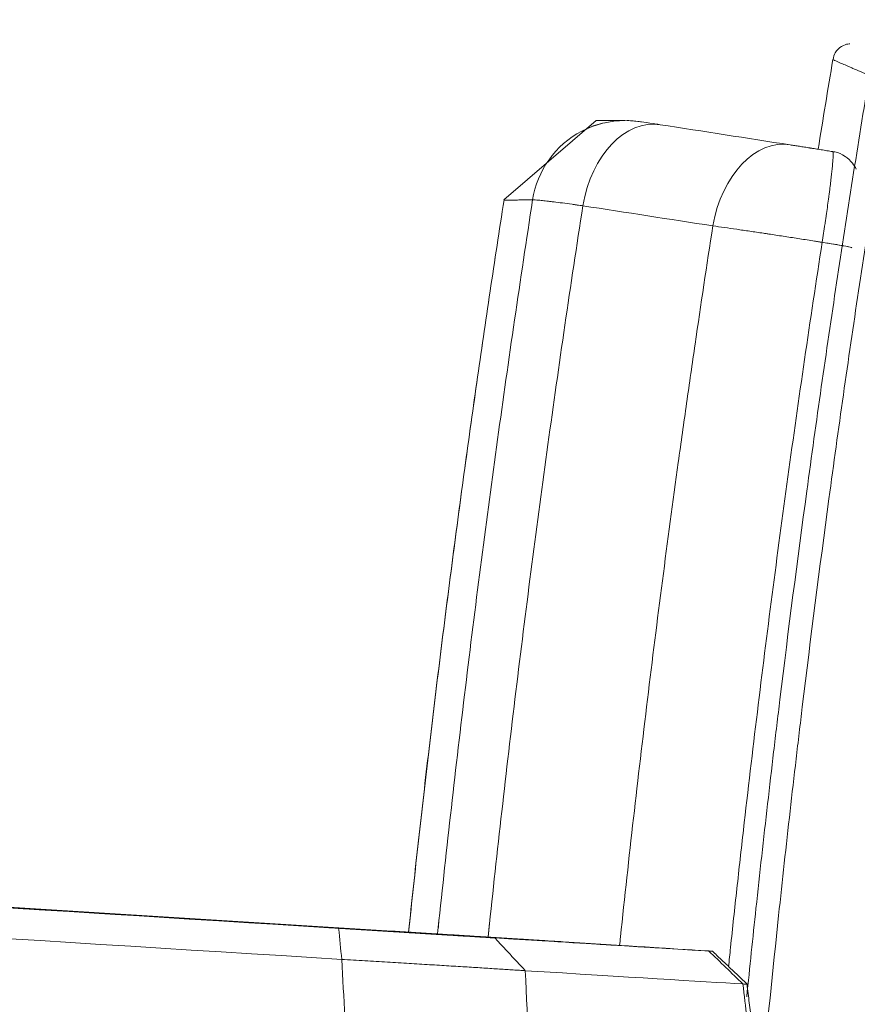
# Model space of a CAD drawing. Header units: millimetres. Extents: x 0 to 594, y 0 to 420.
# Tile 56 of 256: x 187.43 to 194.13, y 171.15 to 179.02. Entities that reach past the tile are written whole.
import ezdxf

# ---------------------------------------------------------------- set-up
doc = ezdxf.new("R2010")
doc.units = ezdxf.units.MM
doc.layers.add('1', color=7, linetype='Continuous', true_color=0xffffff)
doc.styles.add('Arial', font='txt')
doc.dimstyles.get("Standard").update_dxf_attribs({"dimtxt": 0.18, "dimasz": 0.18, "dimexe": 0.18, "dimexo": 0.0625, "dimgap": 0.09, "dimtad": 0, "dimtih": 1, "dimtoh": 1, "dimdec": 4, "dimzin": 0, "dimdsep": 46, "dimtxsty": 'Standard', "dimcen": 0.09, "dimadec": 0, "dimazin": 0, "dimtfac": 1, "dimtdec": 4, "dimtofl": 0, "dimtmove": 0, "dimatfit": 3, "dimfxl": 0, "dimtolj": 1, "dimtzin": 0, "dimarcsym": 0})

# ---------------------------------------------------------------- blocks, each defined once
blk = doc.blocks.new('_U10')
at = {"layer": '1', "color": 18, "lineweight": 18}
for p, q in [((202.0973, 198.4427), (40.2436, 198.4427)), ((42.2436, 198.4427), (42.2436, 169.9126)), ((42.2436, 127.4368), (42.2436, 157.7463)), ((257.5135, 127.4368), (40.2436, 127.4368))]:
    blk.add_line(p, q, dxfattribs=at)
at = {"layer": '1', "color": 18}
for points in [[(42.2436, 198.4427), (43.1815, 194.9427), (41.3058, 194.9427)], [(42.2436, 127.4368), (41.3058, 130.9368), (43.1815, 130.9368)]]:
    blk.add_solid(points, dxfattribs=at)
at = {"layer": '1', "color": 18, "linetype": 'Continuous', "lineweight": 13, "insert": (45.2224, 159.4038), "char_height": 3.5, "attachment_point": 7, "rotation": 90, "line_spacing_factor": 1.047437, "style": 'Arial'}
blk.add_mtext('\\fArial|b0|i0;\\W1.0000;1.42', dxfattribs=at)
blk = doc.blocks.new('_U11')
at = {"layer": '1', "color": 18, "lineweight": 18}
for p, q in [((101.4996, 186.0644), (50.7679, 186.0644)), ((52.7679, 186.0644), (52.7679, 161.5114)), ((52.7679, 127.4368), (52.7679, 149.3451)), ((257.5135, 127.4368), (50.7679, 127.4368))]:
    blk.add_line(p, q, dxfattribs=at)
at = {"layer": '1', "color": 18}
for points in [[(52.7679, 186.0644), (53.7057, 182.5644), (51.8301, 182.5644)], [(52.7679, 127.4368), (51.8301, 130.9368), (53.7057, 130.9368)]]:
    blk.add_solid(points, dxfattribs=at)
at = {"layer": '1', "color": 18, "linetype": 'Continuous', "lineweight": 13, "insert": (55.7467, 151.0026), "char_height": 3.5, "attachment_point": 7, "rotation": 90, "line_spacing_factor": 1.047437, "style": 'Arial'}
blk.add_mtext('\\fArial|b0|i0;\\W1.0000;1.17', dxfattribs=at)
blk = doc.blocks.new('_U13')
at = {"layer": '1', "color": 18, "lineweight": 18}
for p, q in [((128.4245, 177.2952), (61.3878, 177.2952)), ((63.3878, 177.2952), (63.3878, 113.3718)), ((257.5135, 127.4368), (61.3878, 127.4368))]:
    blk.add_line(p, q, dxfattribs=at)
at = {"layer": '1', "color": 18}
for points in [[(63.3878, 177.2952), (64.3256, 173.7952), (62.4499, 173.7952)], [(63.3878, 127.4368), (62.4499, 130.9368), (64.3256, 130.9368)]]:
    blk.add_solid(points, dxfattribs=at)
at = {"layer": '1', "color": 18, "linetype": 'Continuous', "lineweight": 13, "char_height": 3.5, "attachment_point": 7, "rotation": 90, "line_spacing_factor": 1.047437, "style": 'Arial'}
for s, insert in [('\\fArial|b0|i0;\\W1.0000;1.00', (66.3666, 102.8629)), ('\\fArial|b0|i0;\\W1.0000;BOW DEFLATED', (66.3666, 61.4994))]:
    blk.add_mtext(s, dxfattribs=dict(at, insert=insert))

msp = doc.modelspace()

# ---------------------------------------------------------------- linework, layer by layer
at = {"layer": '1', "color": 155, "linetype": 'Continuous', "lineweight": 18}
for p, q in [((193.9292, 178.7071), (193.9292, 178.7071)), ((191.2995, 177.584), (192.0381, 178.2176)), ((191.2995, 177.584), (192.0381, 178.2176)), ((190.4074, 171.7352), (174.8785, 172.7004))]:
    msp.add_line(p, q, dxfattribs=at)
at = {"layer": '1', "color": 155, "linetype": 'Continuous', "lineweight": 13}
msp.add_line((174.6502, 172.7145), (190.6121, 171.7223), dxfattribs=at)
at = {"layer": '1', "color": 155, "linetype": 'Continuous', "lineweight": 18}
for centre, major_axis, ratio, start_param, end_param in [((192.2699, 177.4683), (0.0023, -0.75), 0.999234, 3.138799, 3.619513), ((192.2699, 177.4683), (0.0023, -0.75), 0.999234, 3.138799, 3.619513), ((183.7973, 172.1596), (45.0064, -2.7968), 0.000385, 4.504705, 4.853928), ((183.7973, 172.1596), (-45.3633, 2.819), 0.000385, 1.367937, 1.707511), ((183.782, 171.9138), (45.6562, -2.8372), 0.000385, 4.509529, 4.849103), ((176.0273, 172.6285), (16.8598, -1.0477), 0.000385, 5.780936, 6.100697), ((176.0273, 172.6285), (-17.2168, 1.0699), 0.000385, 2.652789, 2.95298), ((183.7761, 172.145), (9.1247, -0.567), 0.000385, 0.261117, 0.596643), ((183.7761, 172.145), (-9.4817, 0.5892), 0.000385, 3.414744, 3.711208), ((176.0121, 172.3828), (17.5096, -1.0881), 0.000385, 5.794382, 6.094573)]:
    msp.add_ellipse(centre, major_axis=major_axis, ratio=ratio, start_param=start_param, end_param=end_param, dxfattribs=at)
at = {"layer": '1', "color": 155, "linetype": 'Continuous', "lineweight": 13}
for centre, major_axis, ratio, start_param, end_param in [((192.4299, 177.4447), (-0.1151, -0.7411), 0.676003, 3.132716, 4.693288), ((192.4299, 177.4447), (-0.1151, -0.7411), 0.676003, 3.132716, 4.693288), ((192.2699, 177.4683), (0.0023, -0.75), 0.999234, 3.619513, 4.555388), ((192.2699, 177.4683), (0.0023, -0.75), 0.999234, 3.619513, 4.555388), ((193.4695, 177.2835), (-0.1148, -0.7412), 0.676004, 3.132068, 4.692926), ((193.4695, 177.2835), (-0.1148, -0.7412), 0.676004, 3.132068, 4.692926), ((193.8363, 177.239), (-0.2471, 0.0381), 0.027114, 3.478984, 4.680979), ((193.8363, 177.239), (-0.2471, 0.0381), 0.027114, 3.096279, 4.680979)]:
    msp.add_ellipse(centre, major_axis=major_axis, ratio=ratio, start_param=start_param, end_param=end_param, dxfattribs=at)
at = {"layer": '1', "color": 155, "linetype": 'Continuous', "lineweight": 18}
for points, knots in [([(194.0665, 178.8311), (194.0635, 178.8323), (194.0505, 178.8305), (194.0053, 178.8203), (193.9466, 178.7693), (193.9352, 178.7266), (193.9325, 178.7059)], [0, 0, 0, 0, 0.21444, 0.527431, 0.800308, 1, 1, 1, 1]), ([(192.2697, 178.2183), (192.2328, 178.2182), (192.1488, 178.2179), (192.0649, 178.2176), (192.0395, 178.2176), (192.0382, 178.2176), (192.0381, 178.2176)], [0, 0, 0, 0, 0.235304, 0.609968, 0.962462, 1, 1, 1, 1]), ([(192.2697, 178.2183), (192.2328, 178.2182), (192.1488, 178.2179), (192.0649, 178.2176), (192.0395, 178.2176), (192.0382, 178.2176), (192.0381, 178.2176)], [0, 0, 0, 0, 0.235304, 0.609968, 0.962462, 1, 1, 1, 1]), ([(192.2725, 178.2182), (192.2587, 178.2182), (192.2167, 178.2181), (192.1852, 178.218), (192.1664, 178.218)], [0, 0, 0, 0, 0.311042, 1, 1, 1, 1]), ([(192.2725, 178.2182), (192.2587, 178.2182), (192.2167, 178.2181), (192.1852, 178.218), (192.1664, 178.218)], [0, 0, 0, 0, 0.311042, 1, 1, 1, 1]), ([(192.542, 178.1862), (192.5252, 178.1889), (192.463, 178.1986), (192.4054, 178.2069), (192.3749, 178.2115), (192.3298, 178.2162), (192.3011, 178.2178), (192.2823, 178.2182), (192.2799, 178.2182)], [0, 0, 0, 0, 0.138946, 0.554925, 0.802891, 0.870709, 0.983793, 1, 1, 1, 1]), ([(192.542, 178.1862), (192.5252, 178.1889), (192.463, 178.1986), (192.4054, 178.2069), (192.3749, 178.2115), (192.3298, 178.2162), (192.3011, 178.2178), (192.2823, 178.2182), (192.2799, 178.2182)], [0, 0, 0, 0, 0.138946, 0.554925, 0.802891, 0.870709, 0.983793, 1, 1, 1, 1]), ([(192.1096, 178.2009), (192.1086, 178.2007), (192.0579, 178.1904), (191.992, 178.1732), (191.9372, 178.137), (191.9248, 178.128)], [0, 0, 0, 0, 0.0145, 0.771233, 1, 1, 1, 1]), ([(192.1096, 178.2009), (192.1086, 178.2007), (192.0579, 178.1904), (191.992, 178.1732), (191.9372, 178.137), (191.9248, 178.128)], [0, 0, 0, 0, 0.0145, 0.771233, 1, 1, 1, 1]), ([(193.5891, 178.0239), (193.6007, 178.0221), (193.6127, 178.0202), (193.6374, 178.0163), (193.6629, 178.0123), (193.6899, 178.0081), (193.7177, 178.0037), (193.732, 178.0014), (193.7485, 177.9988), (193.7503, 177.9985), (193.754, 177.998), (193.7558, 177.9977), (193.7614, 177.9968), (193.7725, 177.995), (193.7837, 177.9932), (193.8062, 177.9896), (193.8365, 177.9848), (193.8673, 177.9798), (193.8906, 177.9761), (193.8984, 177.9748), (193.9141, 177.9723), (193.9219, 177.971), (193.9298, 177.9698)], [0, 0, 0, 0, 0.125, 0.125, 0.25, 0.375, 0.375, 0.5, 0.5, 0.515625, 0.515625, 0.53125, 0.53125, 0.5625, 0.625, 0.625, 0.75, 0.875, 0.875, 0.9375, 0.9375, 1, 1, 1, 1]), ([(193.5891, 178.0239), (193.6007, 178.0221), (193.6127, 178.0202), (193.6374, 178.0163), (193.6629, 178.0123), (193.6899, 178.0081), (193.7177, 178.0037), (193.732, 178.0014), (193.7485, 177.9988), (193.7503, 177.9985), (193.754, 177.998), (193.7558, 177.9977), (193.7614, 177.9968), (193.7725, 177.995), (193.7837, 177.9932), (193.8062, 177.9896), (193.8365, 177.9848), (193.8673, 177.9798), (193.8906, 177.9761), (193.8984, 177.9748), (193.9141, 177.9723), (193.9219, 177.971), (193.9298, 177.9698)], [0, 0, 0, 0, 0.125, 0.125, 0.25, 0.375, 0.375, 0.5, 0.5, 0.515625, 0.515625, 0.53125, 0.53125, 0.5625, 0.625, 0.625, 0.75, 0.875, 0.875, 0.9375, 0.9375, 1, 1, 1, 1]), ([(194.1171, 177.8292), (194.1092, 177.8458), (194.0852, 177.885), (194.0284, 177.9355), (193.9701, 177.9668), (193.9351, 177.9673), (193.9299, 177.9672)], [0, 0, 0, 0, 0.231586, 0.567237, 0.936548, 1, 1, 1, 1]), ([(194.1171, 177.8292), (194.1092, 177.8458), (194.0852, 177.885), (194.0284, 177.9355), (193.9701, 177.9668), (193.9351, 177.9673), (193.9299, 177.9672)], [0, 0, 0, 0, 0.231586, 0.567237, 0.936548, 1, 1, 1, 1]), ([(169.6133, 171.7708), (169.6099, 171.7801), (169.6064, 171.7983), (169.6135, 171.821), (169.6355, 171.839), (169.6704, 171.8516), (169.7064, 171.86), (169.7623, 171.8658), (169.8427, 171.859), (169.972, 171.8202), (170.1381, 171.7351), (170.3488, 171.5867), (170.5813, 171.3883), (170.7852, 171.1905), (170.9478, 171.0211), (171.0469, 170.9142), (171.1323, 170.819), (171.2599, 170.6952), (171.4661, 170.5221), (171.7881, 170.3019), (172.1687, 170.0909), (172.5312, 169.9303), (172.8433, 169.8159), (173.0884, 169.7375), (173.3427, 169.6682), (173.6044, 169.6096), (173.8717, 169.5626), (174.2277, 169.4998), (174.6743, 169.4234), (175.3909, 169.3051), (176.2908, 169.1654), (177.5575, 168.9869), (179.0136, 168.8103), (180.6606, 168.6517), (182.3143, 168.5355), (183.9724, 168.4626), (185.6325, 168.4315), (187.0144, 168.439), (188.1174, 168.4629), (188.7903, 168.4841), (189.3094, 168.5044), (189.6756, 168.5195), (189.988, 168.5343), (190.2467, 168.5468), (190.4521, 168.5568), (190.6554, 168.5735), (190.9238, 168.604), (191.2511, 168.6575), (191.6675, 168.7506), (192.0937, 168.8798), (192.5068, 169.0453), (192.7881, 169.182), (192.9321, 169.2605), (192.9657, 169.2795)], [0, 0, 0, 0, 0.006939, 0.014598, 0.022213, 0.029821, 0.037431, 0.045045, 0.063353, 0.081689, 0.109153, 0.136635, 0.16397, 0.191245, 0.202622, 0.214017, 0.220869, 0.227751, 0.246132, 0.264395, 0.282797, 0.301052, 0.310191, 0.319397, 0.328599, 0.337727, 0.346837, 0.35595, 0.374179, 0.392416, 0.428897, 0.465363, 0.520076, 0.574732, 0.629357, 0.684052, 0.73876, 0.793482, 0.820837, 0.848193, 0.860353, 0.872516, 0.884677, 0.891515, 0.898348, 0.905172, 0.912005, 0.925764, 0.939461, 0.957632, 0.975984, 0.99423, 1, 1, 1, 1]), ([(190.8048, 171.707), (190.7964, 171.7076), (190.7788, 171.7086), (190.7498, 171.7104), (190.7185, 171.7124), (190.6959, 171.7137), (190.6813, 171.7146), (190.6784, 171.7148), (190.6724, 171.7152), (190.6694, 171.7154), (190.6604, 171.7159), (190.6543, 171.7163), (190.6357, 171.7175), (190.623, 171.7182), (190.5841, 171.7207), (190.5569, 171.7223), (190.5144, 171.725), (190.4854, 171.7268), (190.4552, 171.7286), (190.436, 171.7298), (190.4321, 171.7301), (190.4243, 171.7305), (190.4127, 171.7313), (190.4009, 171.732), (190.3772, 171.7335), (190.3613, 171.7344), (190.3131, 171.7374), (190.2804, 171.7395), (190.2303, 171.7426), (190.1967, 171.7447), (190.1624, 171.7468), (190.1451, 171.7479)], [0, 0, 0, 0, 0.0625, 0.125, 0.1875, 0.25, 0.25, 0.265625, 0.265625, 0.28125, 0.28125, 0.3125, 0.3125, 0.375, 0.375, 0.5, 0.5, 0.5625, 0.625, 0.625, 0.640625, 0.640625, 0.65625, 0.6875, 0.6875, 0.75, 0.75, 0.875, 0.875, 0.9375, 1, 1, 1, 1]), ([(190.6121, 171.7223), (190.6298, 171.7212), (190.6651, 171.7191), (190.7175, 171.7158), (190.7694, 171.7126), (190.8037, 171.7104), (190.8292, 171.7088), (190.8377, 171.7083), (190.8547, 171.7073), (190.8631, 171.7067), (190.8882, 171.7052), (190.9211, 171.7031), (190.9692, 171.7001), (191.0158, 171.6972), (191.0611, 171.6944), (191.0904, 171.6926), (191.1083, 171.6914), (191.1119, 171.6912), (191.1191, 171.6908), (191.1226, 171.6906), (191.1332, 171.6899), (191.1401, 171.6895), (191.1606, 171.6882), (191.1873, 171.6865), (191.225, 171.6842), (191.2605, 171.6819), (191.2938, 171.6798), (191.3145, 171.6786), (191.3245, 171.6779)], [0, 0, 0, 0, 0.0625, 0.125, 0.1875, 0.25, 0.25, 0.28125, 0.28125, 0.3125, 0.3125, 0.375, 0.4375, 0.5, 0.5625, 0.625, 0.625, 0.640625, 0.640625, 0.65625, 0.65625, 0.6875, 0.6875, 0.75, 0.8125, 0.875, 0.9375, 1, 1, 1, 1]), ([(192.5916, 171.5981), (192.596, 171.5978), (192.5998, 171.5976), (192.6049, 171.5973), (192.6073, 171.5971), (192.6094, 171.597), (192.6107, 171.5969), (192.6113, 171.5969), (192.6118, 171.5968)], [0, 0, 0, 0, 0.507679, 0.507679, 0.761518, 0.888438, 0.888438, 1, 1, 1, 1]), ([(192.622, 171.5961), (192.622, 171.5961), (192.6213, 171.5962), (192.6174, 171.5964), (192.6132, 171.5966), (192.6071, 171.597)], [0, 0, 0, 0, 0.393883, 0.393883, 1, 1, 1, 1]), ([(191.4711, 171.4189), (191.4559, 171.4199), (191.4255, 171.4219), (191.3752, 171.4252), (191.3217, 171.4286), (191.2647, 171.4323), (191.2045, 171.4361), (191.1412, 171.4401), (191.0751, 171.4442), (191.0063, 171.4485), (190.9349, 171.453), (190.8364, 171.4591), (190.7068, 171.4671), (190.5421, 171.4772), (190.369, 171.4877), (190.189, 171.4986), (190.0654, 171.506), (190.0033, 171.5097)], [0, 0, 0, 0, 0.050888, 0.101569, 0.152048, 0.202329, 0.252418, 0.302319, 0.352036, 0.401575, 0.450941, 0.500138, 0.59867, 0.697883, 0.797817, 0.898511, 1, 1, 1, 1]), ([(193.2441, 171.311), (193.2429, 171.311), (193.2389, 171.3112), (193.2286, 171.3117), (193.2169, 171.3124), (193.2111, 171.3127)], [0, 0, 0, 0, 0.295051, 0.647453, 1, 1, 1, 1])]:
    msp.add_open_spline(points, degree=3, knots=knots, dxfattribs=at)
for points, degree in [([(193.9307, 178.7066), (193.8907, 178.4673), (193.8514, 178.2279), (193.8129, 177.9883)], 3), ([(192.5495, 178.1851), (192.896, 178.1313), (193.2425, 178.0775), (193.5891, 178.0239)], 3), ([(192.5495, 178.1851), (192.896, 178.1313), (193.2425, 178.0775), (193.5891, 178.0239)], 3), ([(191.3011, 177.5833), (190.8469, 174.6627), (190.5374, 171.7243)], 2), ([(191.3011, 177.5833), (190.8472, 174.6645), (190.5378, 171.7279)], 2), ([(189.9787, 171.7581), (190.1752, 171.7459), (190.5431, 171.723), (190.8674, 171.703), (191.1321, 171.6866), (191.2278, 171.6808)], 2), ([(190.0033, 171.5097), (189.9951, 171.5925), (189.9869, 171.6753), (189.9787, 171.7581)], 3), ([(191.7609, 171.6508), (191.6488, 171.6578), (191.3527, 171.6763), (191.0004, 171.6983), (190.6107, 171.7226), (190.4074, 171.7352)], 2), ([(191.4711, 171.4189), (191.2278, 171.6808)], 1), ([(192.9657, 171.5748), (192.9575, 171.5754), (192.9064, 171.5786)], 2), ([(193.2111, 171.3127), (193.1203, 171.4006), (193.0295, 171.4884), (192.9387, 171.5763)], 3), ([(192.9387, 171.5763), (192.9682, 171.5746), (192.9673, 171.5747)], 2), ([(193.246, 171.3109), (192.9673, 171.5747)], 1), ([(193.3148, 170.7117), (193.2439, 171.3121)], 1)]:
    msp.add_open_spline(points, degree=degree, dxfattribs=at)
at = {"layer": '1', "color": 155, "linetype": 'Continuous', "lineweight": 13}
for points, knots in [([(194.222, 178.5794), (194.1715, 178.6008), (194.1275, 178.6195), (194.0807, 178.6396), (194.0717, 178.6434), (194.0546, 178.6508), (194.0302, 178.6613), (194.0095, 178.6703), (193.9729, 178.6863), (193.9506, 178.6962), (193.9386, 178.7019), (193.9346, 178.7039), (193.933, 178.7047), (193.93, 178.7063), (193.9292, 178.7068), (193.9292, 178.7071)], [0, 0, 0, 0, 0.258448, 0.258448, 0.32306, 0.32306, 0.387672, 0.516896, 0.516896, 0.775344, 0.839956, 0.839956, 0.904568, 0.904568, 1, 1, 1, 1]), ([(193.2419, 171.2097), (193.2658, 171.4458), (193.2904, 171.6817), (193.3456, 172.1962), (193.392, 172.614), (193.4405, 173.0315), (193.4652, 173.2403), (193.4734, 173.3098), (193.4901, 173.449), (193.5657, 174.075), (193.7179, 175.256), (193.9563, 176.9198), (194.1308, 178.0266), (194.222, 178.5794)], [0, 0, 0, 0, 0.095713, 0.095713, 0.208749, 0.265267, 0.265267, 0.293526, 0.293526, 0.321785, 0.547857, 0.773928, 1, 1, 1, 1]), ([(194.3961, 178.5127), (194.3054, 177.9608), (194.1318, 176.8556), (193.8952, 175.1944), (193.7531, 174.0846), (193.6776, 173.4597), (193.6693, 173.3902), (193.6527, 173.2513), (193.6445, 173.1818), (193.6201, 172.9734), (193.572, 172.5566), (193.5261, 172.1395), (193.4495, 171.42), (193.405, 170.9784), (193.363, 170.5366)], [0, 0, 0, 0, 0.208616, 0.417232, 0.625848, 0.625848, 0.651924, 0.651924, 0.678001, 0.678001, 0.730155, 0.834463, 0.834463, 1, 1, 1, 1]), ([(193.8451, 177.2445), (193.8489, 177.2686), (193.8562, 177.3166), (193.8633, 177.3641), (193.8672, 177.3906), (193.8677, 177.3936), (193.8685, 177.3994), (193.8698, 177.4082), (193.8728, 177.4286), (193.8753, 177.4458), (193.8802, 177.4799), (193.8833, 177.5021), (193.8894, 177.5458), (193.8923, 177.5672), (193.8965, 177.5987), (193.8979, 177.609), (193.8996, 177.6219), (193.8999, 177.6244), (193.9006, 177.6295), (193.9015, 177.6371), (193.9025, 177.6446), (193.9057, 177.6693), (193.9081, 177.6882), (193.9125, 177.7247), (193.9146, 177.7421), (193.9185, 177.7755), (193.9202, 177.7914), (193.9221, 177.8084), (193.9223, 177.8103), (193.9227, 177.814), (193.9232, 177.8195), (193.9245, 177.8321), (193.9255, 177.8423), (193.9274, 177.8619), (193.9296, 177.886), (193.9311, 177.906), (193.9319, 177.9196), (193.9321, 177.9238), (193.9324, 177.9288), (193.9324, 177.9298), (193.9325, 177.9317), (193.9325, 177.9327), (193.9326, 177.9355), (193.9327, 177.9373), (193.9329, 177.9458), (193.933, 177.9515), (193.9327, 177.9607), (193.9323, 177.9641), (193.9313, 177.9687), (193.9307, 177.9698), (193.9298, 177.9698)], [0, 0, 0, 0, 0.0625, 0.125, 0.125, 0.132813, 0.132813, 0.140625, 0.15625, 0.1875, 0.1875, 0.25, 0.25, 0.3125, 0.3125, 0.34375, 0.34375, 0.351563, 0.351563, 0.359375, 0.375, 0.375, 0.4375, 0.4375, 0.5, 0.5, 0.5625, 0.5625, 0.570313, 0.570313, 0.578125, 0.59375, 0.625, 0.625, 0.6875, 0.75, 0.75, 0.78125, 0.78125, 0.789063, 0.789063, 0.796875, 0.796875, 0.8125, 0.8125, 0.875, 0.875, 0.9375, 0.9375, 1, 1, 1, 1]), ([(193.8451, 177.2445), (193.8489, 177.2686), (193.8562, 177.3166), (193.8633, 177.3641), (193.8672, 177.3906), (193.8677, 177.3936), (193.8685, 177.3994), (193.8698, 177.4082), (193.8728, 177.4286), (193.8753, 177.4458), (193.8802, 177.4799), (193.8833, 177.5021), (193.8894, 177.5458), (193.8923, 177.5672), (193.8965, 177.5987), (193.8979, 177.609), (193.8996, 177.6219), (193.8999, 177.6244), (193.9006, 177.6295), (193.9015, 177.6371), (193.9025, 177.6446), (193.9057, 177.6693), (193.9081, 177.6882), (193.9125, 177.7247), (193.9146, 177.7421), (193.9185, 177.7755), (193.9202, 177.7914), (193.9221, 177.8084), (193.9223, 177.8103), (193.9227, 177.814), (193.9232, 177.8195), (193.9245, 177.8321), (193.9255, 177.8423), (193.9274, 177.8619), (193.9296, 177.886), (193.9311, 177.906), (193.9319, 177.9196), (193.9321, 177.9238), (193.9324, 177.9288), (193.9324, 177.9298), (193.9325, 177.9317), (193.9325, 177.9327), (193.9326, 177.9355), (193.9327, 177.9373), (193.9329, 177.9458), (193.933, 177.9515), (193.9327, 177.9607), (193.9323, 177.9641), (193.9313, 177.9687), (193.9307, 177.9698), (193.9298, 177.9698)], [0, 0, 0, 0, 0.0625, 0.125, 0.125, 0.132813, 0.132813, 0.140625, 0.15625, 0.1875, 0.1875, 0.25, 0.25, 0.3125, 0.3125, 0.34375, 0.34375, 0.351563, 0.351563, 0.359375, 0.375, 0.375, 0.4375, 0.4375, 0.5, 0.5, 0.5625, 0.5625, 0.570313, 0.570313, 0.578125, 0.59375, 0.625, 0.625, 0.6875, 0.75, 0.75, 0.78125, 0.78125, 0.789063, 0.789063, 0.796875, 0.796875, 0.8125, 0.8125, 0.875, 0.875, 0.9375, 0.9375, 1, 1, 1, 1]), ([(190.7698, 171.7133), (190.7735, 171.7488), (190.7772, 171.7843), (190.8488, 172.462), (190.9217, 173.1037), (191.0778, 174.3861), (191.161, 175.0265), (191.3375, 176.306), (191.4309, 176.945), (191.5294, 177.5833)], [0, 0, 0, 0, 0.018084, 0.018084, 0.345389, 0.345389, 0.672695, 0.672695, 1, 1, 1, 1]), ([(190.7741, 171.7549), (190.7764, 171.7765), (190.7787, 171.7982), (190.8488, 172.462), (190.9217, 173.1037), (191.0778, 174.3861), (191.161, 175.0265), (191.3375, 176.306), (191.4309, 176.945), (191.5294, 177.5833)], [0, 0, 0, 0, 0.011104, 0.011104, 0.340736, 0.340736, 0.670368, 0.670368, 1, 1, 1, 1]), ([(191.5294, 177.5833), (191.491, 177.5831), (191.4575, 177.583), (191.4143, 177.5828), (191.4012, 177.5827), (191.3832, 177.5827), (191.3775, 177.5826), (191.3667, 177.5826), (191.3209, 177.5824), (191.2993, 177.5823), (191.2992, 177.5823), (191.2992, 177.5823), (191.2992, 177.5823)], [0, 0, 0, 0, 0.249931, 0.249931, 0.374896, 0.374896, 0.437379, 0.437379, 0.499861, 0.999722, 0.999722, 1, 1, 1, 1]), ([(191.5294, 177.5833), (191.491, 177.5831), (191.4575, 177.583), (191.4143, 177.5828), (191.4012, 177.5827), (191.3832, 177.5827), (191.3775, 177.5826), (191.3667, 177.5826), (191.3209, 177.5824), (191.2993, 177.5823), (191.2992, 177.5823), (191.2992, 177.5823), (191.2992, 177.5823)], [0, 0, 0, 0, 0.249931, 0.249931, 0.374896, 0.374896, 0.437379, 0.437379, 0.499861, 0.999722, 0.999722, 1, 1, 1, 1]), ([(191.9312, 177.5367), (191.916, 177.5388), (191.9012, 177.5408), (191.8831, 177.5433), (191.8795, 177.5438), (191.8724, 177.5448), (191.8618, 177.5463), (191.8514, 177.5477), (191.8173, 177.5523), (191.7917, 177.5557), (191.7437, 177.562), (191.7214, 177.5649), (191.6903, 177.5687), (191.6804, 177.5699), (191.6661, 177.5717), (191.6592, 177.5725), (191.6524, 177.5733), (191.648, 177.5738), (191.6458, 177.5741), (191.6263, 177.5763), (191.611, 177.578), (191.5842, 177.5808), (191.5614, 177.5829), (191.5462, 177.5837), (191.5348, 177.584), (191.5311, 177.5838), (191.5294, 177.5833)], [0, 0, 0, 0, 0.0625, 0.0625, 0.078125, 0.078125, 0.09375, 0.125, 0.125, 0.25, 0.25, 0.375, 0.375, 0.4375, 0.4375, 0.46875, 0.484375, 0.484375, 0.5, 0.5, 0.625, 0.625, 0.75, 0.875, 0.875, 1, 1, 1, 1]), ([(191.9312, 177.5367), (191.916, 177.5388), (191.9012, 177.5408), (191.8831, 177.5433), (191.8795, 177.5438), (191.8724, 177.5448), (191.8618, 177.5463), (191.8514, 177.5477), (191.8173, 177.5523), (191.7917, 177.5557), (191.7437, 177.562), (191.7214, 177.5649), (191.6903, 177.5687), (191.6804, 177.5699), (191.6661, 177.5717), (191.6592, 177.5725), (191.6524, 177.5733), (191.648, 177.5738), (191.6458, 177.5741), (191.6263, 177.5763), (191.611, 177.578), (191.5842, 177.5808), (191.5614, 177.5829), (191.5462, 177.5837), (191.5348, 177.584), (191.5311, 177.5838), (191.5294, 177.5833)], [0, 0, 0, 0, 0.0625, 0.0625, 0.078125, 0.078125, 0.09375, 0.125, 0.125, 0.25, 0.25, 0.375, 0.375, 0.4375, 0.4375, 0.46875, 0.484375, 0.484375, 0.5, 0.5, 0.625, 0.625, 0.75, 0.875, 0.875, 1, 1, 1, 1]), ([(191.9312, 177.5367), (191.833, 176.9006), (191.7399, 176.2638), (191.5639, 174.9888), (191.481, 174.3505), (191.3252, 173.0727), (191.2525, 172.4332), (191.1811, 171.7572), (191.1773, 171.7212), (191.1735, 171.6852)], [0, 0, 0, 0, 0.327198, 0.327198, 0.654397, 0.654397, 0.981595, 0.981595, 1, 1, 1, 1]), ([(191.9312, 177.5367), (191.833, 176.9006), (191.7399, 176.2638), (191.5639, 174.9888), (191.481, 174.3505), (191.3252, 173.0727), (191.2525, 172.4332), (191.1812, 171.7582), (191.1775, 171.7232), (191.1738, 171.6882)], [0, 0, 0, 0, 0.327366, 0.327366, 0.654731, 0.654731, 0.982097, 0.982097, 1, 1, 1, 1]), ([(192.2248, 171.6205), (192.2272, 171.6434), (192.2296, 171.6664), (192.299, 172.323), (192.371, 172.9561), (192.5251, 174.2211), (192.6072, 174.8529), (192.7161, 175.6419), (192.7382, 175.7996), (192.7831, 176.1151), (192.8058, 176.2727), (192.8749, 176.7456), (192.9222, 177.0606), (192.9708, 177.3755)], [0, 0, 0, 0, 0.011939, 0.011939, 0.341293, 0.341293, 0.670646, 0.670646, 0.752985, 0.752985, 0.835323, 0.835323, 1, 1, 1, 1]), ([(192.2249, 171.6219), (192.2273, 171.6444), (192.2297, 171.6669), (192.299, 172.323), (192.371, 172.9561), (192.5251, 174.2211), (192.6072, 174.8529), (192.7161, 175.6419), (192.7382, 175.7996), (192.7831, 176.1151), (192.8058, 176.2727), (192.8749, 176.7456), (192.9222, 177.0606), (192.9708, 177.3755)], [0, 0, 0, 0, 0.011695, 0.011695, 0.34113, 0.34113, 0.670565, 0.670565, 0.752924, 0.752924, 0.835282, 0.835282, 1, 1, 1, 1]), ([(193.8451, 177.2445), (193.8351, 177.2461), (193.82, 177.2485), (193.8049, 177.2508), (193.7949, 177.2524), (193.7898, 177.2532), (193.7647, 177.2571), (193.7447, 177.2603), (193.6849, 177.2696), (193.6454, 177.2757), (193.5671, 177.2877), (193.5283, 177.2937), (193.4705, 177.3024), (193.4514, 177.3053), (193.4228, 177.3097), (193.4085, 177.3118), (193.3943, 177.3139), (193.3848, 177.3154), (193.3801, 177.3161), (193.3377, 177.3224), (193.301, 177.3279), (193.2297, 177.3384), (193.1603, 177.3486), (193.0948, 177.358), (193.0313, 177.367), (193.0005, 177.3714), (192.9708, 177.3755)], [0, 0, 0, 0, 0.03125, 0.046875, 0.046875, 0.0625, 0.0625, 0.125, 0.125, 0.25, 0.25, 0.375, 0.375, 0.4375, 0.4375, 0.46875, 0.484375, 0.484375, 0.5, 0.5, 0.625, 0.625, 0.75, 0.875, 0.875, 1, 1, 1, 1]), ([(193.8451, 177.2445), (193.8351, 177.2461), (193.82, 177.2485), (193.8049, 177.2508), (193.7949, 177.2524), (193.7898, 177.2532), (193.7647, 177.2571), (193.7447, 177.2603), (193.6849, 177.2696), (193.6454, 177.2757), (193.5671, 177.2877), (193.5283, 177.2937), (193.4705, 177.3024), (193.4514, 177.3053), (193.4228, 177.3097), (193.4085, 177.3118), (193.3943, 177.3139), (193.3848, 177.3154), (193.3801, 177.3161), (193.3377, 177.3224), (193.301, 177.3279), (193.2297, 177.3384), (193.1603, 177.3486), (193.0948, 177.358), (193.0313, 177.367), (193.0005, 177.3714), (192.9708, 177.3755)], [0, 0, 0, 0, 0.03125, 0.046875, 0.046875, 0.0625, 0.0625, 0.125, 0.125, 0.25, 0.25, 0.375, 0.375, 0.4375, 0.4375, 0.46875, 0.484375, 0.484375, 0.5, 0.5, 0.625, 0.625, 0.75, 0.875, 0.875, 1, 1, 1, 1]), ([(193.0959, 171.4499), (193.1012, 171.501), (193.1066, 171.5521), (193.1286, 171.7604), (193.1455, 171.9175), (193.18, 172.2317), (193.2327, 172.7029), (193.2882, 173.1738), (193.4029, 174.1151), (193.5659, 175.3688), (193.7487, 176.6197), (193.8451, 177.2445)], [0, 0, 0, 0, 0.026389, 0.026389, 0.107523, 0.107523, 0.188657, 0.350926, 0.350926, 0.675463, 1, 1, 1, 1]), ([(193.0959, 171.4499), (193.1012, 171.501), (193.1066, 171.5521), (193.1286, 171.7604), (193.1455, 171.9175), (193.18, 172.2317), (193.2327, 172.7029), (193.2882, 173.1738), (193.4029, 174.1151), (193.5659, 175.3688), (193.7487, 176.6197), (193.8451, 177.2445)], [0, 0, 0, 0, 0.026389, 0.026389, 0.107523, 0.107523, 0.188657, 0.350926, 0.350926, 0.675463, 1, 1, 1, 1])]:
    msp.add_open_spline(points, degree=3, knots=knots, dxfattribs=at)
for points in [[(192.9708, 177.3755), (192.6243, 177.4292), (192.2777, 177.4829), (191.9312, 177.5367)], [(192.9708, 177.3755), (192.6243, 177.4292), (192.2777, 177.4829), (191.9312, 177.5367)], [(190.1032, 169.6697), (190.0702, 170.2831), (190.037, 170.8964), (190.0033, 171.5097)], [(191.4711, 171.4189), (191.4897, 171.0093), (191.5082, 170.5997), (191.5267, 170.1901)], [(193.2758, 170.7666), (193.2542, 170.9486), (193.2327, 171.1307), (193.2111, 171.3127)]]:
    msp.add_open_spline(points, degree=3, dxfattribs=at)

# ---------------------------------------------------------------- dimensions: what is measured, and where the dimension line sits
at = {"layer": '1', "color": 18, "linetype": 'Continuous', "lineweight": 13}
for base, p2, picture, middle in [((42.2436, 198.4427), (202.0973, 198.4427), '_U10', (42.2436, 163.8295)), ((52.7679, 186.0644), (102.2636, 186.0644), '_U11', (52.7679, 155.4282))]:
    dim = msp.add_linear_dim(base=base, p1=(257.5135, 127.4368), p2=p2, angle=90, dimstyle='Standard', override={"dimtxt": 3.5, "dimasz": 3.5, "dimexe": 2, "dimexo": 0, "dimgap": 1.5, "dimtih": 0, "dimtoh": 0, "dimdec": 2, "dimlfac": 0.02, "dimdsep": 46, "dimlunit": 2, "dimtxsty": 'Arial', "dimsah": 1, "dimse1": 0, "dimse2": 0, "dimsd1": 0, "dimsd2": 0, "dimclrd": 18, "dimclre": 18, "dimclrt": 18, "dimtol": 0, "dimtm": -0.1, "dimtfac": 1, "dimtdec": 2, "dimtofl": 1, "dimtmove": 0, "dimlwd": 18, "dimlwe": 18}, dxfattribs=at)
    dim.commit()
    dim.dimension.update_dxf_attribs({"geometry": picture, "text_midpoint": middle, "dimtype": 160})
dim = msp.add_linear_dim(base=(63.3878, 177.2952), p1=(257.5135, 127.4368), p2=(128.4245, 177.2952), angle=90, text='\\fArial|b0|i0;\\C18;{\\H1.00x;\\fArial|b0|i0;BOW DEFLATED\\fArial|b0|i0;}\\C18; <> ', dimstyle='Standard', override={"dimtxt": 3.5, "dimasz": 3.5, "dimexe": 2, "dimexo": 0, "dimgap": 1.5, "dimtih": 0, "dimtoh": 0, "dimdec": 2, "dimlfac": 0.02, "dimdsep": 46, "dimlunit": 2, "dimtxsty": 'Arial', "dimsah": 1, "dimse1": 0, "dimse2": 0, "dimsd1": 0, "dimsd2": 0, "dimclrd": 18, "dimclre": 18, "dimclrt": 18, "dimtol": 0, "dimtm": -0.1, "dimtfac": 1, "dimtdec": 2, "dimtofl": 1, "dimtmove": 0, "dimlwd": 18, "dimlwe": 18}, dxfattribs=at)
dim.commit()
dim.dimension.update_dxf_attribs({"geometry": '_U13', "text_midpoint": (63.3878, 86.6069), "dimtype": 160})

doc.saveas('drawing.dxf')
